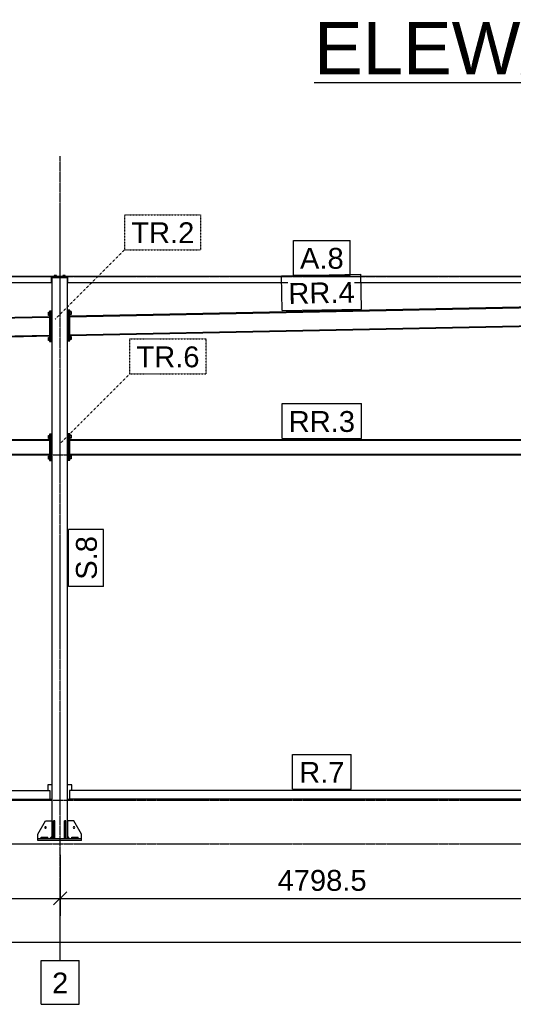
# Model space of a CAD drawing. Header units: millimetres. Extents: x 0 to 59400, y 0 to 42000.
# Tile 34 of 40: x 34493 to 39016, y 21294 to 30316. Entities that reach past the tile are written whole.
import ezdxf

# ---------------------------------------------------------------- set-up
doc = ezdxf.new("R2010")
doc.units = ezdxf.units.MM
doc.linetypes.add('DXK_LINE_DOT2', pattern=[3.9198, 1.9599, -1.9599])
doc.linetypes.add('DXK_LINE_DOT3', pattern=[5.9187, 2.979, -0.9799, 0.9799, -0.9799])
for name, color, linetype in [('TS_INNE_OBIEKTY', 7, 'Continuous'), ('TS_LINIE_WIDOCZNE', 7, 'Continuous'), ('TS_OPISY', 7, 'Continuous'), ('TS_OPISY_LINIE', 7, 'Continuous'), ('TS_OPISY_RAMKA', 7, 'Continuous'), ('TS_WYMIARY', 7, 'Continuous'), ('TS_WYMIARY_TEKST', 7, 'Continuous')]:
    doc.layers.add(name, color=color, linetype=linetype)
doc.styles.add('Arial', font='ARIAL.TTF', dxfattribs={"height": 0.2})

# ---------------------------------------------------------------- blocks, each defined once
blk = doc.blocks.new('Unknown-293000867-12 - 4055')
at = {"color": 6, "linetype": 'Continuous'}
blk.add_line((37190.6, 29741.4), (43299.5, 29741.4), dxfattribs=at)
at = {"color": 0, "linetype": 'Continuous'}
for points in [[(43299.5, 29816.4), (43299.5, 30316.4), (37190.6, 30316.4), (37190.6, 29816.4)], [(40745.3, 29366.4), (40745.3, 29666.4), (39744.8, 29666.4), (39744.8, 29366.4)]]:
    blk.add_wipeout(points, dxfattribs=at)
at = {"color": 6, "linetype": 'Continuous', "style": 'Arial'}
for s, height, p in [('ELEWACJA W OSI I', 477.539, (37190.6, 29816.4)), ('1:100', 286.52, (39744.8, 29366.4))]:
    blk.add_text(s, height=height, dxfattribs=at).set_placement(p)
blk = doc.blocks.new('Part-293000867-4062 - 4055')
at = {"layer": 'TS_LINIE_WIDOCZNE', "color": 1, "linetype": 'Continuous'}
for p, q in [((34790, 22814.1), (34790, 27954.1)), ((34790, 27954.1), (34930, 27954.1)), ((34930, 22814.1), (34930, 27954.1))]:
    blk.add_line(p, q, dxfattribs=at)
blk = doc.blocks.new('Bolt-293000867-4468 - 4055')
at = {"layer": 'TS_INNE_OBIEKTY', "color": 1, "linetype": 'Continuous'}
for p, q in [((34756, 27607.3), (34756, 27635)), ((34756, 27635), (34766, 27635)), ((34766, 27628.1), (34756, 27628.1)), ((34766, 27614.2), (34756, 27614.2)), ((34766, 27607.3), (34756, 27607.3)), ((34756, 27377.3), (34756, 27405)), ((34756, 27405), (34766, 27405)), ((34756, 27398.1), (34766, 27398.1)), ((34766, 27384.2), (34756, 27384.2)), ((34766, 27377.3), (34756, 27377.3))]:
    blk.add_line(p, q, dxfattribs=at)
blk = doc.blocks.new('Part-293000867-4082 - 4055')
at = {"layer": 'TS_LINIE_WIDOCZNE', "color": 1, "linetype": 'Continuous'}
for p, q in [((30113.7, 26462.2), (30113.7, 26469.1)), ((30113.7, 26469.1), (34766, 26469.1)), ((30113.7, 26462.2), (34766, 26462.2)), ((34766, 26469.1), (34766, 26462.2)), ((30113.7, 26329.1), (30113.7, 26336)), ((30113.7, 26336), (34766, 26336)), ((30113.7, 26329.1), (34766, 26329.1)), ((34766, 26336), (34766, 26329.1))]:
    blk.add_line(p, q, dxfattribs=at)
blk = doc.blocks.new('Part-293000867-4086 - 4055')
at = {"layer": 'TS_LINIE_WIDOCZNE', "color": 1, "linetype": 'Continuous'}
for p, q in [((39657.3, 27964.1), (34865, 27964.1)), ((34865, 27964.1), (34865, 27960.1)), ((34865, 27960.1), (34935, 27960.1)), ((39592.3, 27904.1), (34930, 27904.1)), ((34935, 27904.1), (34935, 27964.1)), ((39587.3, 27904.1), (39587.3, 27964.1)), ((39587.3, 27960.1), (39657.3, 27960.1)), ((39657.3, 27960.1), (39657.3, 27964.1))]:
    blk.add_line(p, q, dxfattribs=at)
blk = doc.blocks.new('Part-293000867-4087 - 4055')
at = {"layer": 'TS_LINIE_WIDOCZNE', "color": 1, "linetype": 'Continuous'}
for p, q in [((34855, 27964.1), (30202.7, 27964.1)), ((30202.7, 27964.1), (30202.7, 27904.1)), ((34790, 27904.1), (30202.7, 27904.1)), ((34785, 27904.1), (34785, 27964.1)), ((34785, 27960.1), (34855, 27960.1)), ((34855, 27960.1), (34855, 27964.1))]:
    blk.add_line(p, q, dxfattribs=at)
blk = doc.blocks.new('Part-293000867-4091 - 4055')
at = {"layer": 'TS_LINIE_WIDOCZNE', "color": 1, "linetype": 'Continuous'}
for p, q in [((39572.3, 23254.1), (34950, 23254.1)), ((34950, 23254.1), (34950, 23174.1)), ((39572.3, 23254.1), (39572.3, 23174.1)), ((39572.3, 23174.1), (34950, 23174.1))]:
    blk.add_line(p, q, dxfattribs=at)
blk = doc.blocks.new('Part-293000867-4093 - 4055')
at = {"layer": 'TS_LINIE_WIDOCZNE', "color": 1, "linetype": 'Continuous'}
for p, q in [((30208.7, 23254.1), (30208.7, 23174.1)), ((30208.7, 23254.1), (34770, 23254.1)), ((34770, 23254.1), (34770, 23174.1)), ((30208.7, 23174.1), (34770, 23174.1))]:
    blk.add_line(p, q, dxfattribs=at)
blk = doc.blocks.new('GridLine-293000867-4708 - 4055')
at = {"layer": 'TS_INNE_OBIEKTY', "color": 4, "linetype": 'DXK_LINE_DOT3'}
blk.add_line((27876.3, 22764.1), (53466.7, 22764.1), dxfattribs=at)
blk = doc.blocks.new('Part-293000867-4095 - 4055')
at = {"layer": 'TS_LINIE_WIDOCZNE', "color": 1, "linetype": 'Continuous'}
for p, q in [((34954, 26462.2), (34954, 26469.1)), ((34954, 26469.1), (39568.3, 26469.1)), ((34954, 26462.2), (39568.3, 26462.2)), ((39568.3, 26469.1), (39568.3, 26462.2)), ((34954, 26329.1), (34954, 26336)), ((34954, 26336), (39568.3, 26336)), ((34954, 26329.1), (39568.3, 26329.1)), ((39568.3, 26336), (39568.3, 26329.1))]:
    blk.add_line(p, q, dxfattribs=at)
blk = doc.blocks.new('Part-293000867-4177 - 4055')
at = {"layer": 'TS_LINIE_WIDOCZNE', "color": 1, "linetype": 'Continuous'}
for p, q in [((34790, 23304.1), (34750, 23304.1)), ((34750, 23304.1), (34750, 23254.1)), ((34770, 23174.1), (34790, 23174.1))]:
    blk.add_line(p, q, dxfattribs=at)
blk = doc.blocks.new('Part-293000867-4181 - 4055')
at = {"layer": 'TS_LINIE_WIDOCZNE', "color": 1, "linetype": 'Continuous'}
for p, q in [((34970, 23304.1), (34930, 23304.1)), ((34970, 23254.1), (34970, 23304.1)), ((34930, 23174.1), (34950, 23174.1))]:
    blk.add_line(p, q, dxfattribs=at)
blk = doc.blocks.new('Part-293000867-4184 - 4055')
at = {"layer": 'TS_LINIE_WIDOCZNE', "color": 1, "linetype": 'Continuous'}
for p, q in [((34790, 27954.1), (34790, 27960.1)), ((34855, 27960.1), (34865, 27960.1)), ((34930, 27954.1), (34930, 27960.1))]:
    blk.add_line(p, q, dxfattribs=at)
blk = doc.blocks.new('Bolt-293000867-4185 - 4055')
at = {"layer": 'TS_INNE_OBIEKTY', "color": 1, "linetype": 'Continuous'}
for p, q in [((34830.4, 27972), (34809.6, 27972)), ((34809.6, 27972), (34809.6, 27964.1)), ((34814.8, 27972), (34814.8, 27964.1)), ((34825.2, 27972), (34825.2, 27964.1)), ((34830.4, 27964.1), (34830.4, 27972))]:
    blk.add_line(p, q, dxfattribs=at)
blk = doc.blocks.new('Bolt-293000867-4186 - 4055')
at = {"layer": 'TS_INNE_OBIEKTY', "color": 1, "linetype": 'Continuous'}
for p, q in [((34910.4, 27972), (34889.6, 27972)), ((34889.6, 27972), (34889.6, 27964.1)), ((34894.8, 27972), (34894.8, 27964.1)), ((34905.2, 27972), (34905.2, 27964.1)), ((34910.4, 27964.1), (34910.4, 27972))]:
    blk.add_line(p, q, dxfattribs=at)
blk = doc.blocks.new('Part-293000867-4356 - 4055')
at = {"layer": 'TS_LINIE_WIDOCZNE', "color": 1, "linetype": 'Continuous'}
for p, q in [((34660, 22794.1), (34660, 22814.1)), ((34660, 22814.1), (35060, 22814.1)), ((35060, 22794.1), (34660, 22794.1)), ((35060, 22794.1), (35060, 22814.1))]:
    blk.add_line(p, q, dxfattribs=at)
blk = doc.blocks.new('Part-293000867-4364 - 4055')
at = {"layer": 'TS_LINIE_WIDOCZNE', "color": 1, "linetype": 'Continuous'}
for p, q in [((34804, 22814.1), (34804, 22974.1)), ((34816, 22974.1), (34804, 22974.1)), ((34816, 22814.1), (34816, 22974.1)), ((34804, 22854.1), (34816, 22854.1))]:
    blk.add_line(p, q, dxfattribs=at)
blk = doc.blocks.new('Part-293000867-4362 - 4055')
at = {"layer": 'TS_LINIE_WIDOCZNE', "color": 1, "linetype": 'Continuous'}
for p, q in [((34904, 22814.1), (34904, 22974.1)), ((34916, 22974.1), (34904, 22974.1)), ((34916, 22814.1), (34916, 22974.1)), ((34904, 22854.1), (34916, 22854.1))]:
    blk.add_line(p, q, dxfattribs=at)
blk = doc.blocks.new('Part-293000867-4360 - 4055')
at = {"layer": 'TS_LINIE_WIDOCZNE', "color": 1, "linetype": 'Continuous'}
for p, q in [((34970, 22814.1), (34970, 22826.1)), ((34970, 22826.1), (35030, 22826.1)), ((35030, 22814.1), (35030, 22826.1))]:
    blk.add_line(p, q, dxfattribs=at)
blk = doc.blocks.new('Part-293000867-4277 - 4055')
at = {"layer": 'TS_LINIE_WIDOCZNE', "color": 1, "linetype": 'Continuous'}
for p, q in [((30113.7, 27505), (34766, 27598.1)), ((30113.7, 27496.9), (34766, 27590.1)), ((34766, 27598.1), (34766, 27590.1)), ((30113.7, 27496.9), (30113.7, 27505)), ((30113.7, 27332.9), (34766, 27426.1)), ((30113.7, 27324.9), (34766, 27418.1)), ((34766, 27426.1), (34766, 27418.1)), ((30113.7, 27324.9), (30113.7, 27332.9))]:
    blk.add_line(p, q, dxfattribs=at)
blk = doc.blocks.new('Part-293000867-4281 - 4055')
at = {"layer": 'TS_LINIE_WIDOCZNE', "color": 1, "linetype": 'Continuous'}
for p, q in [((34954, 27601.9), (39568.3, 27694.2)), ((34954, 27593.9), (39568.3, 27686.2)), ((39568.3, 27694.2), (39568.3, 27686.2)), ((34954, 27593.9), (34954, 27601.9)), ((34954, 27429.8), (39568.3, 27522.2)), ((39568.3, 27522.2), (39568.3, 27514.2)), ((34954, 27421.8), (39568.3, 27514.2)), ((34954, 27421.8), (34954, 27429.8))]:
    blk.add_line(p, q, dxfattribs=at)
blk = doc.blocks.new('Bolt-293000867-4474 - 4055')
at = {"layer": 'TS_INNE_OBIEKTY', "color": 1, "linetype": 'Continuous'}
for p, q in [((34964, 27642.6), (34954, 27642.6)), ((34964, 27635.7), (34954, 27635.7)), ((34954, 27621.8), (34964, 27621.8)), ((34964, 27614.9), (34954, 27614.9)), ((34964, 27642.6), (34964, 27614.9)), ((34964, 27412.6), (34954, 27412.6)), ((34964, 27405.7), (34954, 27405.7)), ((34964, 27391.8), (34954, 27391.8)), ((34964, 27384.9), (34954, 27384.9)), ((34964, 27412.6), (34964, 27384.9))]:
    blk.add_line(p, q, dxfattribs=at)
blk = doc.blocks.new('Part-293000867-4299 - 4055')
at = {"layer": 'TS_LINIE_WIDOCZNE', "color": 1, "linetype": 'Continuous'}
for p, q in [((34790, 26517.2), (34778, 26517.2)), ((34778, 26517.2), (34778, 26277.2)), ((34790, 26277.2), (34790, 26517.2)), ((34778, 26277.2), (34790, 26277.2))]:
    blk.add_line(p, q, dxfattribs=at)
blk = doc.blocks.new('Part-293000867-4300 - 4055')
at = {"layer": 'TS_LINIE_WIDOCZNE', "color": 1, "linetype": 'Continuous'}
for p, q in [((34778, 26517.2), (34766, 26517.2)), ((34766, 26517.2), (34766, 26277.2)), ((34778, 26277.2), (34778, 26517.2)), ((34766, 26277.2), (34778, 26277.2))]:
    blk.add_line(p, q, dxfattribs=at)
blk = doc.blocks.new('Bolt-293000867-4303 - 4055')
at = {"layer": 'TS_INNE_OBIEKTY', "color": 1, "linetype": 'Continuous'}
for p, q in [((34756, 26478.3), (34756, 26506.1)), ((34756, 26506.1), (34766, 26506.1)), ((34766, 26499.1), (34756, 26499.1)), ((34766, 26485.3), (34756, 26485.3)), ((34766, 26478.3), (34756, 26478.3)), ((34756, 26288.3), (34756, 26316.1)), ((34756, 26316.1), (34766, 26316.1)), ((34756, 26309.1), (34766, 26309.1)), ((34766, 26295.3), (34756, 26295.3)), ((34766, 26288.3), (34756, 26288.3))]:
    blk.add_line(p, q, dxfattribs=at)
blk = doc.blocks.new('Part-293000867-4305 - 4055')
at = {"layer": 'TS_LINIE_WIDOCZNE', "color": 1, "linetype": 'Continuous'}
for p, q in [((34942, 26521), (34930, 26521)), ((34930, 26521), (34930, 26281)), ((34942, 26281), (34942, 26521)), ((34930, 26281), (34942, 26281))]:
    blk.add_line(p, q, dxfattribs=at)
blk = doc.blocks.new('Part-293000867-4306 - 4055')
at = {"layer": 'TS_LINIE_WIDOCZNE', "color": 1, "linetype": 'Continuous'}
for p, q in [((34954, 26521), (34942, 26521)), ((34942, 26521), (34942, 26281)), ((34954, 26281), (34954, 26521)), ((34942, 26281), (34954, 26281))]:
    blk.add_line(p, q, dxfattribs=at)
blk = doc.blocks.new('Bolt-293000867-4309 - 4055')
at = {"layer": 'TS_INNE_OBIEKTY', "color": 1, "linetype": 'Continuous'}
for p, q in [((34964, 26509.9), (34954, 26509.9)), ((34964, 26502.9), (34954, 26502.9)), ((34954, 26489.1), (34964, 26489.1)), ((34964, 26482.1), (34954, 26482.1)), ((34964, 26509.9), (34964, 26482.1)), ((34964, 26319.9), (34954, 26319.9)), ((34964, 26312.9), (34954, 26312.9)), ((34964, 26299.1), (34954, 26299.1)), ((34964, 26292.1), (34954, 26292.1)), ((34964, 26319.9), (34964, 26292.1))]:
    blk.add_line(p, q, dxfattribs=at)
blk = doc.blocks.new('Part-293000867-4470 - 4055')
at = {"layer": 'TS_LINIE_WIDOCZNE', "color": 1, "linetype": 'Continuous'}
for p, q in [((34942, 27653.7), (34930, 27653.7)), ((34930, 27653.7), (34930, 27373.7)), ((34942, 27373.7), (34942, 27653.7)), ((34930, 27373.7), (34942, 27373.7))]:
    blk.add_line(p, q, dxfattribs=at)
blk = doc.blocks.new('Part-293000867-4464 - 4055')
at = {"layer": 'TS_LINIE_WIDOCZNE', "color": 1, "linetype": 'Continuous'}
for p, q in [((34790, 27646.2), (34778, 27646.2)), ((34778, 27646.2), (34778, 27366.2)), ((34790, 27366.2), (34790, 27646.2)), ((34778, 27366.2), (34790, 27366.2))]:
    blk.add_line(p, q, dxfattribs=at)
blk = doc.blocks.new('Part-293000867-4361 - 4055')
at = {"layer": 'TS_LINIE_WIDOCZNE', "color": 1, "linetype": 'Continuous'}
for p, q in [((34690, 22814.1), (34690, 22826.1)), ((34690, 22826.1), (34750, 22826.1)), ((34750, 22814.1), (34750, 22826.1))]:
    blk.add_line(p, q, dxfattribs=at)
blk = doc.blocks.new('Part-293000867-4465 - 4055')
at = {"layer": 'TS_LINIE_WIDOCZNE', "color": 1, "linetype": 'Continuous'}
for p, q in [((34778, 27646.2), (34766, 27646.2)), ((34766, 27646.2), (34766, 27366.2)), ((34778, 27366.2), (34778, 27646.2)), ((34766, 27366.2), (34778, 27366.2))]:
    blk.add_line(p, q, dxfattribs=at)
blk = doc.blocks.new('Part-293000867-4471 - 4055')
at = {"layer": 'TS_LINIE_WIDOCZNE', "color": 1, "linetype": 'Continuous'}
for p, q in [((34954, 27653.7), (34942, 27653.7)), ((34942, 27653.7), (34942, 27373.7)), ((34954, 27373.7), (34954, 27653.7)), ((34942, 27373.7), (34954, 27373.7))]:
    blk.add_line(p, q, dxfattribs=at)
blk = doc.blocks.new('GridLine-293000867-4709 - 4055')
at = {"layer": 'TS_INNE_OBIEKTY', "color": 4, "linetype": 'DXK_LINE_DOT3'}
blk.add_line((27876.3, 23164.1), (53466.7, 23164.1), dxfattribs=at)
blk = doc.blocks.new('Part-293000867-4613 - 4055')
at = {"layer": 'TS_LINIE_WIDOCZNE', "color": 1, "linetype": 'Continuous'}
for p, q in [((34660, 22854.1), (34730, 22974.1)), ((34730, 22974.1), (34790, 22974.1)), ((34790, 22974.1), (34790, 22834.1)), ((34660, 22814.1), (34660, 22854.1)), ((34770, 22814.1), (34790, 22834.1))]:
    blk.add_line(p, q, dxfattribs=at)
blk = doc.blocks.new('Part-293000867-4616 - 4055')
at = {"layer": 'TS_LINIE_WIDOCZNE', "color": 1, "linetype": 'Continuous'}
for p, q in [((34990, 22974.1), (34930, 22974.1)), ((34930, 22974.1), (34930, 22834.1)), ((35060, 22854.1), (34990, 22974.1)), ((34950, 22814.1), (34930, 22834.1)), ((35060, 22814.1), (35060, 22854.1))]:
    blk.add_line(p, q, dxfattribs=at)
blk = doc.blocks.new('Bolt-293000867-4619 - 4055')
at = {"layer": 'TS_INNE_OBIEKTY', "color": 1, "linetype": 'Continuous'}
for start, end in [(90, 270), (90, 270), (270, 90), (270, 90)]:
    blk.add_arc((34990, 22914.1), 7, start, end, dxfattribs=at)
blk = doc.blocks.new('Bolt-293000867-4620 - 4055')
at = {"layer": 'TS_INNE_OBIEKTY', "color": 1, "linetype": 'Continuous'}
for start, end in [(108, 288), (108, 288), (288, 108), (288, 108)]:
    blk.add_arc((34730, 22914.1), 7, start, end, dxfattribs=at)
blk = doc.blocks.new('GridLine-293000867-4703 - 4055')
at = {"layer": 'TS_INNE_OBIEKTY', "color": 4, "linetype": 'DXK_LINE_DOT3'}
blk.add_line((34864, 21694.1), (34864, 29066.4), dxfattribs=at)
at = {"layer": 'TS_INNE_OBIEKTY', "color": 4, "linetype": 'Continuous'}
for p, q in [((34689.9, 21694.1), (35038.1, 21694.1)), ((34689.9, 21294.1), (34689.9, 21694.1)), ((35038.1, 21294.1), (35038.1, 21694.1)), ((34689.9, 21294.1), (35038.1, 21294.1))]:
    blk.add_line(p, q, dxfattribs=at)
at = {"layer": 'TS_INNE_OBIEKTY', "color": 2, "linetype": 'Continuous', "style": 'Arial'}
blk.add_text('2', height=191, dxfattribs=at).set_placement((34789.9, 21394.1))
blk = doc.blocks.new('GridLine-293000867-4710 - 4055')
at = {"layer": 'TS_INNE_OBIEKTY', "color": 4, "linetype": 'DXK_LINE_DOT3'}
blk.add_line((27876.3, 26329.1), (53466.7, 26329.1), dxfattribs=at)
blk = doc.blocks.new('GridLine-293000867-4711 - 4055')
at = {"layer": 'TS_INNE_OBIEKTY', "color": 4, "linetype": 'DXK_LINE_DOT3'}
blk.add_line((27876.3, 27964.1), (53466.7, 27964.1), dxfattribs=at)
blk = doc.blocks.new('StraightDimension-293000867-4717 - 4055')
at = {"layer": 'TS_WYMIARY', "color": 174, "linetype": 'Continuous'}
for p, q in [((30065.2, 22664.1), (30065.2, 22104.1)), ((34864, 22664.1), (34864, 22104.1)), ((30125.2, 22324.1), (30005.2, 22204.1)), ((34804, 22204.1), (34924, 22324.1)), ((30065.2, 22264.1), (34864, 22264.1))]:
    blk.add_line(p, q, dxfattribs=at)
at = {"color": 0}
blk.add_wipeout([(32801.1, 22294.1), (32801.1, 22574.1), (32128.1, 22574.1), (32128.1, 22294.1)], dxfattribs=at).dxf.layer = 'TS_WYMIARY'
at = {"layer": 'TS_WYMIARY_TEKST', "color": 96, "style": 'Arial'}
blk.add_text('4799', height=191.02, dxfattribs=at).set_placement((32168.1, 22334.1))
blk = doc.blocks.new('StraightDimension-293000867-4716 - 4055')
at = {"layer": 'TS_WYMIARY', "color": 174, "linetype": 'Continuous'}
for p, q in [((34864, 22664.1), (34864, 22104.1)), ((39662.4, 22664.1), (39662.4, 22104.1)), ((34924, 22324.1), (34804, 22204.1)), ((39602.4, 22204.1), (39722.4, 22324.1)), ((34864, 22264.1), (39662.4, 22264.1))]:
    blk.add_line(p, q, dxfattribs=at)
at = {"color": 0}
blk.add_wipeout([(37710.8, 22294.1), (37710.8, 22574.1), (36815.6, 22574.1), (36815.6, 22294.1)], dxfattribs=at).dxf.layer = 'TS_WYMIARY'
at = {"layer": 'TS_WYMIARY_TEKST', "color": 96, "style": 'Arial'}
blk.add_text('4798.5', height=191.02, dxfattribs=at).set_placement((36855.6, 22334.1))
blk = doc.blocks.new('StraightDimension-293000867-4723 - 4055')
at = {"layer": 'TS_WYMIARY', "color": 174, "linetype": 'Continuous'}
blk.add_line((30065.2, 21864.1), (52160.2, 21864.1), dxfattribs=at)
blk = doc.blocks.new('Mark-293000867-4862 - 4055')
at = {"layer": 'TS_OPISY_LINIE', "linetype": 'DXK_LINE_DOT2'}
blk.add_line((34818.6, 27572.6), (35455, 28209), dxfattribs=at)
at = {"layer": 'TS_OPISY_RAMKA', "linetype": 'DXK_LINE_DOT2'}
for p, q in [((35455, 28529), (36152.8, 28529)), ((35455, 28209), (35455, 28529)), ((36152.8, 28209), (36152.8, 28529)), ((35455, 28209), (36152.8, 28209))]:
    blk.add_line(p, q, dxfattribs=at)
blk.add_wipeout([(36092.8, 28269), (36092.8, 28469), (35515, 28469), (35515, 28269)]).dxf.layer = 'TS_OPISY_LINIE'
blk.add_wipeout([(36092.8, 28269), (36092.8, 28469), (35515, 28469), (35515, 28269)]).dxf.layer = 'TS_OPISY_LINIE'
at = {"layer": 'TS_OPISY', "style": 'Arial'}
blk.add_text('TR.2', height=191.02, dxfattribs=at).set_placement((35515, 28269))
blk = doc.blocks.new('Mark-293000867-4869 - 4055')
at = {"layer": 'TS_OPISY_RAMKA', "linetype": 'Continuous'}
for p, q in [((37001.2, 28294.1), (37521.2, 28294.1)), ((37001.2, 27974.1), (37001.2, 28294.1)), ((37521.2, 27974.1), (37521.2, 28294.1)), ((37001.2, 27974.1), (37521.2, 27974.1))]:
    blk.add_line(p, q, dxfattribs=at)
blk.add_wipeout([(37461.2, 28034.1), (37461.2, 28234.1), (37061.2, 28234.1), (37061.2, 28034.1)]).dxf.layer = 'TS_OPISY_LINIE'
blk.add_wipeout([(37461.2, 28034.1), (37461.2, 28234.1), (37061.2, 28234.1), (37061.2, 28034.1)]).dxf.layer = 'TS_OPISY_LINIE'
at = {"layer": 'TS_OPISY', "style": 'Arial'}
blk.add_text('A.8', height=191.02, dxfattribs=at).set_placement((37061.2, 28034.1))
blk = doc.blocks.new('Mark-293000867-4949 - 4055')
at = {"layer": 'TS_OPISY_RAMKA', "linetype": 'Continuous'}
for p, q in [((36890.9, 27970.7), (37618.2, 27985.3)), ((36897.3, 27650.8), (36890.9, 27970.7)), ((37624.6, 27665.3), (37618.2, 27985.3)), ((36897.3, 27650.8), (37624.6, 27665.3))]:
    blk.add_line(p, q, dxfattribs=at)
blk.add_wipeout([(37563.4, 27724.1), (37559.4, 27924.1), (36952.1, 27911.9), (36956.1, 27711.9)]).dxf.layer = 'TS_OPISY_LINIE'
blk.add_wipeout([(37563.4, 27724.1), (37559.4, 27924.1), (36952.1, 27911.9), (36956.1, 27711.9)]).dxf.layer = 'TS_OPISY_LINIE'
at = {"layer": 'TS_OPISY', "style": 'Arial'}
blk.add_text('RR.4', height=191.02, rotation=1.14592, dxfattribs=at).set_placement((36956.1, 27711.9))
blk = doc.blocks.new('Mark-293000867-4845 - 4055')
at = {"layer": 'TS_OPISY_RAMKA', "linetype": 'Continuous'}
for p, q in [((34940, 25124.1), (34940, 25644.1)), ((35260, 25644.1), (34940, 25644.1)), ((35260, 25124.1), (35260, 25644.1)), ((35260, 25124.1), (34940, 25124.1))]:
    blk.add_line(p, q, dxfattribs=at)
blk.add_wipeout([(35200, 25584.1), (35000, 25584.1), (35000, 25184.1), (35200, 25184.1)]).dxf.layer = 'TS_OPISY_LINIE'
blk.add_wipeout([(35200, 25584.1), (35000, 25584.1), (35000, 25184.1), (35200, 25184.1)]).dxf.layer = 'TS_OPISY_LINIE'
at = {"layer": 'TS_OPISY', "style": 'Arial'}
blk.add_text('S.8', height=191.02, rotation=90.00021, dxfattribs=at).set_placement((35200, 25184.1))
blk = doc.blocks.new('Mark-293000867-4861 - 4055')
at = {"layer": 'TS_OPISY_LINIE', "linetype": 'DXK_LINE_DOT2'}
blk.add_line((34866.1, 26435.1), (35502.5, 27071.5), dxfattribs=at)
at = {"layer": 'TS_OPISY_RAMKA', "linetype": 'DXK_LINE_DOT2'}
for p, q in [((35502.5, 27391.5), (36200.2, 27391.5)), ((35502.5, 27071.5), (35502.5, 27391.5)), ((36200.2, 27071.5), (36200.2, 27391.5)), ((35502.5, 27071.5), (36200.2, 27071.5))]:
    blk.add_line(p, q, dxfattribs=at)
blk.add_wipeout([(36140.2, 27131.5), (36140.2, 27331.5), (35562.5, 27331.5), (35562.5, 27131.5)]).dxf.layer = 'TS_OPISY_LINIE'
blk.add_wipeout([(36140.2, 27131.5), (36140.2, 27331.5), (35562.5, 27331.5), (35562.5, 27131.5)]).dxf.layer = 'TS_OPISY_LINIE'
at = {"layer": 'TS_OPISY', "style": 'Arial'}
blk.add_text('TR.6', height=191.02, dxfattribs=at).set_placement((35562.5, 27131.5))
blk = doc.blocks.new('Mark-293000867-4874 - 4055')
at = {"layer": 'TS_OPISY_RAMKA', "linetype": 'Continuous'}
for p, q in [((36993.8, 23584.1), (37528.6, 23584.1)), ((36993.8, 23264.1), (36993.8, 23584.1)), ((37528.6, 23264.1), (37528.6, 23584.1)), ((36993.8, 23264.1), (37528.6, 23264.1))]:
    blk.add_line(p, q, dxfattribs=at)
blk.add_wipeout([(37468.6, 23324.1), (37468.6, 23524.1), (37053.8, 23524.1), (37053.8, 23324.1)]).dxf.layer = 'TS_OPISY_LINIE'
blk.add_wipeout([(37468.6, 23324.1), (37468.6, 23524.1), (37053.8, 23524.1), (37053.8, 23324.1)]).dxf.layer = 'TS_OPISY_LINIE'
at = {"layer": 'TS_OPISY', "style": 'Arial'}
blk.add_text('R.7', height=191.02, dxfattribs=at).set_placement((37053.8, 23324.1))
blk = doc.blocks.new('Mark-293000867-4878 - 4055')
at = {"layer": 'TS_OPISY_RAMKA', "linetype": 'Continuous'}
for p, q in [((36897.5, 26799.1), (37624.9, 26799.1)), ((36897.5, 26479.1), (36897.5, 26799.1)), ((37624.9, 26479.1), (37624.9, 26799.1)), ((36897.5, 26479.1), (37624.9, 26479.1))]:
    blk.add_line(p, q, dxfattribs=at)
blk.add_wipeout([(37564.9, 26539.1), (37564.9, 26739.1), (36957.5, 26739.1), (36957.5, 26539.1)]).dxf.layer = 'TS_OPISY_LINIE'
blk.add_wipeout([(37564.9, 26539.1), (37564.9, 26739.1), (36957.5, 26739.1), (36957.5, 26539.1)]).dxf.layer = 'TS_OPISY_LINIE'
at = {"layer": 'TS_OPISY', "style": 'Arial'}
blk.add_text('RR.3', height=191.02, dxfattribs=at).set_placement((36957.5, 26539.1))

msp = doc.modelspace()

# ---------------------------------------------------------------- block references
for name in ['Unknown-293000867-12 - 4055', 'GridLine-293000867-4703 - 4055', 'GridLine-293000867-4711 - 4055', 'Bolt-293000867-4185 - 4055', 'Bolt-293000867-4186 - 4055', 'Part-293000867-4087 - 4055', 'Part-293000867-4184 - 4055', 'Part-293000867-4062 - 4055', 'Part-293000867-4086 - 4055', 'Bolt-293000867-4468 - 4055', 'Part-293000867-4465 - 4055', 'Part-293000867-4464 - 4055', 'Part-293000867-4470 - 4055', 'Part-293000867-4471 - 4055', 'Part-293000867-4281 - 4055', 'Bolt-293000867-4474 - 4055', 'Part-293000867-4277 - 4055', 'GridLine-293000867-4710 - 4055', 'Part-293000867-4082 - 4055', 'Bolt-293000867-4303 - 4055', 'Part-293000867-4300 - 4055', 'Part-293000867-4299 - 4055', 'Part-293000867-4305 - 4055', 'Part-293000867-4306 - 4055', 'Bolt-293000867-4309 - 4055', 'Part-293000867-4095 - 4055', 'GridLine-293000867-4709 - 4055', 'Part-293000867-4177 - 4055', 'Part-293000867-4181 - 4055', 'Part-293000867-4093 - 4055', 'Part-293000867-4091 - 4055', 'GridLine-293000867-4708 - 4055', 'Part-293000867-4613 - 4055', 'Bolt-293000867-4620 - 4055', 'Part-293000867-4364 - 4055', 'Part-293000867-4362 - 4055', 'Part-293000867-4616 - 4055', 'Bolt-293000867-4619 - 4055', 'Part-293000867-4356 - 4055', 'Part-293000867-4361 - 4055', 'Part-293000867-4360 - 4055']:
    msp.add_blockref(name, (0, 0))

# ---------------------------------------------------------------- next in the draw order: block references
for name in ['Mark-293000867-4862 - 4055', 'Mark-293000867-4869 - 4055', 'Mark-293000867-4861 - 4055', 'Mark-293000867-4878 - 4055', 'Mark-293000867-4845 - 4055', 'Mark-293000867-4874 - 4055', 'StraightDimension-293000867-4717 - 4055']:
    msp.add_blockref(name, (0, 0))

# ---------------------------------------------------------------- next in the draw order: block references
for name in ['Mark-293000867-4949 - 4055', 'StraightDimension-293000867-4716 - 4055']:
    msp.add_blockref(name, (0, 0))

# ---------------------------------------------------------------- next in the draw order: block references
msp.add_blockref('StraightDimension-293000867-4723 - 4055', (0, 0))

doc.saveas('drawing.dxf')
